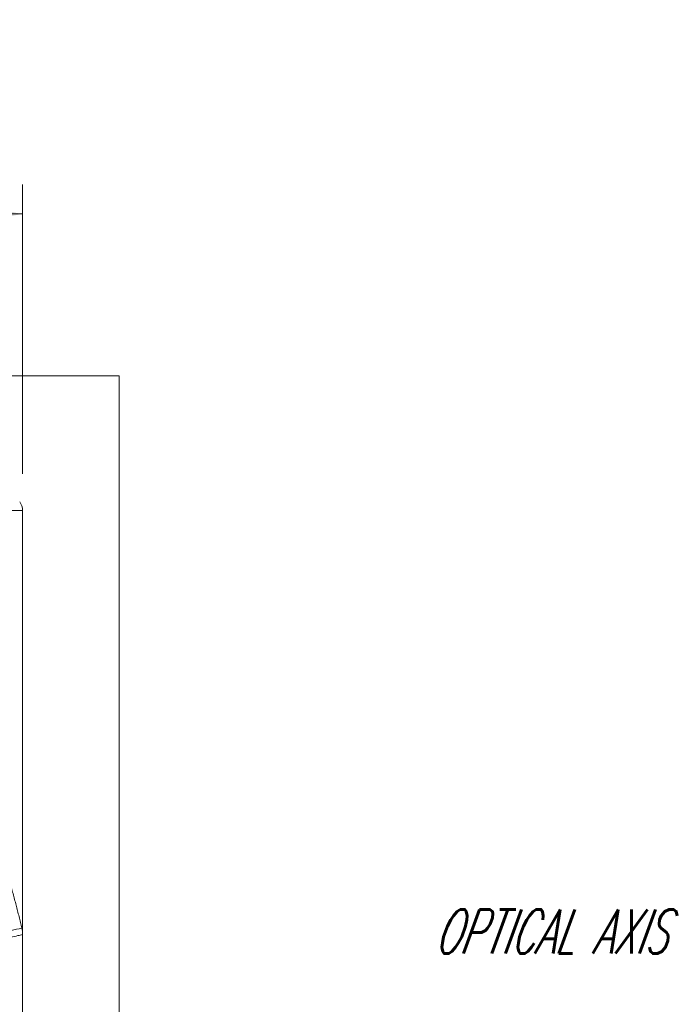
# Model space of a CAD drawing. Header units: millimetres. Extents: x 4 to 836, y 5 to 589.
# Tile 29 of 96: x 382 to 426, y 371 to 438. Entities that reach past the tile are written whole.
import ezdxf

# ---------------------------------------------------------------- set-up
doc = ezdxf.new("R2010")
doc.units = ezdxf.units.MM
doc.layers.add('1', color=7, linetype='Continuous', true_color=0xffffff)
doc.styles.add('ideas_simplex', font='simplex.shx')
doc.dimstyles.get("Standard").update_dxf_attribs({"dimtxt": 0.18, "dimasz": 0.18, "dimexe": 0.18, "dimexo": 0.0625, "dimgap": 0.09, "dimtad": 0, "dimtih": 1, "dimtoh": 1, "dimdec": 4, "dimzin": 0, "dimdsep": 46, "dimtxsty": 'Standard', "dimcen": 0.09, "dimadec": 0, "dimazin": 0, "dimtfac": 1, "dimtdec": 4, "dimtofl": 0, "dimtmove": 0, "dimatfit": 3, "dimfxl": 1, "dimtolj": 1, "dimtzin": 0, "dimarcsym": 0})

# ---------------------------------------------------------------- blocks, each defined once
blk = doc.blocks.new('LABLE3D_1', base_point=(446.487652, 377.202073))
at = {"layer": '1', "color": 87, "linetype": 'Continuous', "lineweight": 18, "insert": (409.806652, 374.837073), "char_height": 3, "attachment_point": 7, "line_spacing_factor": 1.204819, "style": 'ideas_simplex'}
blk.add_mtext('\\W0.5997;\\Q20.000000;OPTICAL AXIS\\Q0;', dxfattribs=at)
blk = doc.blocks.new('_U8')
at = {"layer": '1', "color": 87, "lineweight": 25}
for p, q in [((347.763069, 432.20321), (346.263069, 432.20321)), ((346.263069, 432.20321), (346.263069, 426.57821)), ((363.438069, 432.20321), (361.938069, 432.20321)), ((363.438069, 426.57821), (363.438069, 432.20321)), ((346.263069, 426.57821), (347.763069, 426.57821)), ((361.938069, 426.57821), (363.438069, 426.57821))]:
    blk.add_line(p, q, dxfattribs=at)
at = {"layer": '1', "color": 152, "lineweight": 13}
for p, q in [((327.850569, 407.433027), (327.850569, 427.07821)), ((381.850569, 407.433027), (381.850569, 427.07821))]:
    blk.add_line(p, q, dxfattribs=at)
at = {"layer": '1', "color": 27, "lineweight": 13}
blk.add_line((327.850569, 425.07821), (381.850569, 425.07821), dxfattribs=at)
at = {"layer": '1', "color": 27, "lineweight": 18}
for points in [[(327.850569, 425.07821), (330.850567, 425.607191), (330.850571, 424.549229)], [(381.850569, 425.07821), (378.850571, 424.549229), (378.850567, 425.607191)]]:
    blk.add_solid(points, dxfattribs=at)
at = {"layer": '1', "color": 87, "linetype": 'Continuous', "lineweight": 25, "char_height": 3, "attachment_point": 7, "line_spacing_factor": 1.204819, "style": 'ideas_simplex'}
for s, insert in [('\\W1.0362;54', (352.189569, 434.33821)), ('\\W1.1692;2.126', (347.734569, 427.02571))]:
    blk.add_mtext(s, dxfattribs=dict(at, insert=insert))

msp = doc.modelspace()

# ---------------------------------------------------------------- linework, layer by layer
at = {"layer": '1', "color": 251, "linetype": 'Continuous', "lineweight": 18}
for q in [(321.294, 414.083), (388.407, 292.379)]:
    msp.add_line((388.407, 414.083), q, dxfattribs=at)
at = {"layer": '1', "color": 9, "linetype": 'Continuous', "lineweight": 13}
msp.add_line((381.851, 404.933), (381.151, 404.933), dxfattribs=at)
at = {"layer": '1', "color": 9, "linetype": 'Continuous', "lineweight": 18}
for p, q in [((381.851, 404.933), (381.851, 376.124)), ((381.851, 376.124), (381.851, 351.244))]:
    msp.add_line(p, q, dxfattribs=at)
msp.add_arc((380.851, 404.933), 1, 0, 36.15214, dxfattribs=at)
msp.add_open_spline([(379.968, 382.865), (381.062, 379.727), (381.803, 376.564)], degree=2, dxfattribs=at)
at = {"layer": '1', "color": 9, "linetype": 'Continuous', "lineweight": 13}
for points, knots in [([(381.851, 376.124), (381.748, 376.1), (381.645, 376.076), (381.381, 376.014), (381.22, 375.976), (380.904, 375.902), (380.75, 375.866), (380.596, 375.83)], [0, 0, 0, 0, 0.245931, 0.245931, 0.630839, 0.630839, 1, 1, 1, 1]), ([(380.842, 376.345), (380.881, 376.354), (380.919, 376.363), (380.999, 376.381), (381.041, 376.391), (381.323, 376.455), (381.563, 376.509), (381.803, 376.564)], [0, 0, 0, 0, 0.119706, 0.119706, 0.250228, 0.250228, 1, 1, 1, 1])]:
    msp.add_open_spline(points, degree=3, knots=knots, dxfattribs=at)
at = {"layer": '1', "color": 9, "linetype": 'Continuous', "lineweight": 18}
msp.add_open_spline([(381.803, 376.564), (381.819, 376.497), (381.831, 376.426), (381.841, 376.333), (381.842, 376.314), (381.845, 376.276), (381.847, 376.258), (381.85, 376.201), (381.851, 376.162), (381.851, 376.124)], degree=3, knots=[0, 0, 0, 0, 0.5, 0.5, 0.625, 0.625, 0.75, 0.75, 1, 1, 1, 1], dxfattribs=at)

# ---------------------------------------------------------------- block references
at = {"layer": '1', "color": 27, "linetype": 'Continuous', "lineweight": 18}
msp.add_blockref('LABLE3D_1', (446.488, 377.202), dxfattribs=at)

# ---------------------------------------------------------------- dimensions: what is measured, and where the dimension line sits
at = {"layer": '1', "color": 87, "linetype": 'Continuous', "lineweight": 25}
dim = msp.add_linear_dim(base=(381.851, 425.078), p1=(327.851, 390.529), p2=(381.851, 390.529), text='<>\\P[\\C87;{\\H1.00x;\\Fsimplex.shx;2.126\\Fsimplex.shx;}\\C87; ]', dimstyle='Standard', override={"dimtxt": 3, "dimasz": 3, "dimexe": 2, "dimexo": 2.5, "dimgap": 1.5, "dimtad": 1, "dimtih": 1, "dimtoh": 0, "dimdec": 2, "dimlfac": 1, "dimzin": 8, "dimdsep": 44, "dimlunit": 2, "dimtxsty": 'ideas_simplex', "dimsah": 1, "dimse1": 0, "dimse2": 0, "dimsd1": 0, "dimsd2": 0, "dimclrd": 27, "dimclre": 152, "dimclrt": 87, "dimtol": 0, "dimtm": -0.1, "dimtfac": 0.5, "dimtdec": 2, "dimtofl": 1, "dimtmove": 0, "dimtzin": 8, "dimlwd": 13, "dimlwe": 13}, dxfattribs=at)
dim.commit()
dim.dimension.update_dxf_attribs({"geometry": '_U8', "text_midpoint": (354.851, 425.078), "dimtype": 160})

doc.saveas('drawing.dxf')
